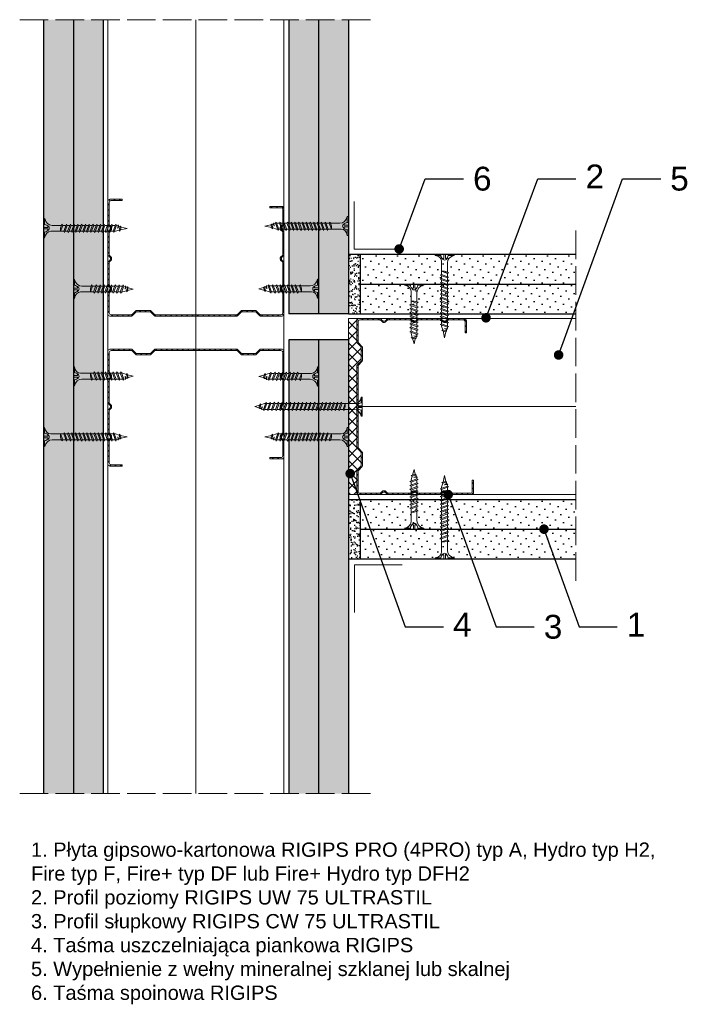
# Model space of a CAD drawing. Header units: millimetres. Extents: x 1654 to 2832, y 591 to 1025.
# Tile 2 of 3: x 2072 to 2352, y 611 to 1024. Entities that reach past the tile are written whole.
import ezdxf
from ezdxf import colors
from ezdxf.entities.mleader import LeaderData, LeaderLine
from ezdxf.math import Vec2, Vec3

# ---------------------------------------------------------------- set-up
doc = ezdxf.new("R2010")
doc.units = ezdxf.units.MM
doc.linetypes.add('ACAD_ISO02W100', pattern=[15, 12, -3])
for name, color, linetype, lineweight in [('_ISOVER WELNA', 7, 'BATTING', 9), ('_RIGIPS AKCESORIA', 7, 'Continuous', 18), ('_RIGIPS G-K', 7, 'Continuous', 25), ('_RIGIPS PROFIL', 7, 'Continuous', 18), ('KRESKOWANIE', 7, 'Continuous', 9), ('OPISY', 7, 'Continuous', 9), ('PRZERYWANA', 7, 'ACAD_ISO02W100', 9)]:
    doc.layers.add(name, color=color, linetype=linetype, lineweight=lineweight)
doc.styles.get("Standard").update_dxf_attribs({"font": 'arial.ttf'})
doc.linetypes.add('BATTING', pattern='A,0.00254,-2.54,[134,ltypeshp.shx,S=2.54,R=0,X=-2.54,Y=0],-5.08,[134,ltypeshp.shx,S=2.54,R=180,X=2.54,Y=0],-2.54', length=10.16254)
pattern_1 = [(45, (195.2048, -190.7828), (-1.122532, 3.367596), [0, -3.175])]
pattern_2 = [(45, (195.2048, -189.8828), (-1.122532, 3.367596), [0, -3.175])]
pattern_3 = [(45, (195.2048, -191.6828), (-1.122532, 3.367596), [0, -3.175])]

# ---------------------------------------------------------------- blocks, each defined once
blk = doc.blocks.new('TN 25')
at = {"layer": '_RIGIPS AKCESORIA'}
for p, q in [((0, -0.84), (0, 7.16)), ((0, 7.16), (0.46, 7.16)), ((0.46, 4.78), (0, 4.78)), ((0.46, 7.16), (0.46, 4.78)), ((1.77, 3.5), (1.77, 4.2)), ((3.02, 4.46), (8.47, 4.46)), ((7.12, 4.46), (7.12, 3.18)), ((8.03, 2.01), (7.12, 4.46)), ((8.47, 4.46), (8.79, 5)), ((9.61, 1.51), (8.47, 4.46)), ((8.79, 5), (9.93, 2.01)), ((9, 4.46), (10.1, 4.46)), ((10.1, 4.46), (10.41, 5)), ((11.23, 1.51), (10.1, 4.46)), ((10.41, 5), (11.56, 2.01)), ((10.62, 4.46), (11.67, 4.46)), ((11.67, 4.46), (11.99, 5)), ((12.81, 1.51), (11.67, 4.46)), ((11.99, 5), (13.14, 2.01)), ((12.2, 4.46), (13.21, 4.46)), ((13.21, 4.46), (13.52, 5)), ((14.34, 1.51), (13.21, 4.46)), ((13.52, 5), (14.67, 2.01)), ((13.73, 4.46), (14.8, 4.46)), ((14.8, 4.46), (15.12, 5)), ((15.94, 1.51), (14.8, 4.46)), ((15.12, 5), (16.26, 2.01)), ((15.33, 4.46), (16.42, 4.46)), ((16.42, 4.46), (16.73, 5)), ((17.55, 1.51), (16.42, 4.46)), ((16.73, 5), (17.88, 2.01)), ((16.94, 4.46), (17.99, 4.46)), ((17.99, 4.46), (18.31, 5)), ((19.13, 1.51), (17.99, 4.46)), ((18.31, 5), (19.45, 2.01)), ((18.52, 4.46), (19.68, 4.46)), ((19.68, 4.46), (20, 5)), ((20.82, 1.51), (19.68, 4.46)), ((20, 5), (21.14, 2.01)), ((20.21, 4.46), (20.7, 4.46)), ((20.7, 4.46), (22.28, 3.98)), ((22.28, 3.98), (22.56, 4.37)), ((22.56, 4.37), (23.03, 2.71)), ((0, 3.5), (1.77, 3.5)), ((0, 2.83), (1.77, 2.83)), ((0.46, 1.64), (0, 1.64)), ((0.46, -0.84), (0.46, 1.64)), ((1.77, 2.83), (1.77, 2.18)), ((7.49, 2.01), (3.55, 2.01)), ((7.12, 3.18), (7.65, 1.53)), ((7.65, 1.53), (8.03, 2.01)), ((9.41, 2.01), (8.03, 2.01)), ((9.93, 2.01), (9.61, 1.51)), ((11.04, 2.01), (9.93, 2.01)), ((11.56, 2.01), (11.23, 1.51)), ((12.61, 2.01), (11.56, 2.01)), ((13.14, 2.01), (12.81, 1.51)), ((14.15, 2.01), (13.14, 2.01)), ((14.67, 2.01), (14.34, 1.51)), ((15.74, 2.01), (14.67, 2.01)), ((16.26, 2.01), (15.94, 1.51)), ((17.36, 2.01), (16.26, 2.01)), ((17.88, 2.01), (17.55, 1.51)), ((18.93, 2.01), (17.88, 2.01)), ((19.45, 2.01), (19.13, 1.51)), ((19.45, 2.01), (20.62, 2.01)), ((21.14, 2.01), (20.82, 1.51)), ((21.14, 2.01), (21.81, 2.12)), ((21.85, 1.83), (21.67, 3.28)), ((21.67, 3.28), (22.14, 2.4)), ((22.14, 2.4), (21.85, 1.83)), ((22.7, 2.36), (22.14, 2.4)), ((22.7, 2.36), (22.28, 3.98)), ((23.03, 2.71), (22.7, 2.36)), ((22.71, 3.85), (25, 3.24)), ((25, 3.24), (23.03, 2.71)), ((0, -0.84), (0.46, -0.84))]:
    blk.add_line(p, q, dxfattribs=at)
for centre, major_axis, ratio, start_param, end_param in [((3.09, 7.67), (0.17, 3.2), 0.826134, 1.773653, 3.180586), ((-0.04, 0.9), (0, 3.93), 0.848176, -0.720942, -0.151112), ((3.37, -1.57), (0.28, 3.57), 0.832181, 0.035984, 1.430787), ((-2.73, 15.91), (0, 14.76), 0.848176, 3.399396, 3.475072), ((0.59, 4.62), (0, 2.81), 0.848176, 3.475072, 3.862535), ((1.66, 3.18), (0, 0.895), 0.848176, -1.552777, -0.720942), ((1.66, 3.18), (0, 0.895), 0.848176, 3.862535, 4.730408)]:
    blk.add_ellipse(centre, major_axis=major_axis, ratio=ratio, start_param=start_param, end_param=end_param, dxfattribs=at)
blk = doc.blocks.new('CW 75 ULTRASTIL')
h = blk.add_hatch()
h.set_pattern_fill('ANSI31', color=256, scale=0.5, style=0)
h.paths.add_polyline_path([(106.07, 103.31, -0.414214), (106.87, 104.11), (115.19, 104.11, -0.198912), (115.55, 103.96), (116.25, 103.25, 0.198912), (116.61, 103.11), (117.19, 103.11, 0.198912), (117.55, 103.25), (118.25, 103.96, -0.198912), (118.61, 104.11), (127.89, 104.11, -0.198912), (128.25, 103.96), (128.95, 103.25, 0.198912), (129.31, 103.11), (129.89, 103.11, 0.198912), (130.25, 103.25), (130.95, 103.96, -0.198912), (131.31, 104.11), (140.59, 104.11, -0.198912), (140.95, 103.96), (141.65, 103.25, 0.198912), (142.01, 103.11), (142.59, 103.11, 0.198912), (142.95, 103.25), (143.65, 103.96, -0.198912), (144.01, 104.11), (153.17, 104.11, -0.414214), (153.97, 103.31), (153.97, 98.66), (154.52, 98.66), (154.52, 103.86, 0.414214), (153.72, 104.66), (144.01, 104.66, 0.198912), (143.65, 104.51), (142.95, 103.8, -0.198912), (142.59, 103.66), (142.01, 103.66, -0.198912), (141.65, 103.8), (140.95, 104.51, 0.198912), (140.59, 104.66), (131.31, 104.66, 0.198912), (130.95, 104.51), (130.25, 103.8, -0.198912), (129.89, 103.66), (129.31, 103.66, -0.198912), (128.95, 103.8), (128.25, 104.51, 0.198912), (127.89, 104.66), (118.61, 104.66, 0.198912), (118.25, 104.51), (117.55, 103.8, -0.198912), (117.19, 103.66), (116.61, 103.66, -0.198912), (116.25, 103.8), (115.55, 104.51, 0.198912), (115.19, 104.66), (106.32, 104.66, 0.414214), (105.52, 103.86), (105.52, 94.86, 0.198912), (105.67, 94.51), (107.17, 93, -0.198912), (107.32, 92.65), (107.32, 87.06, -0.198912), (107.17, 86.71), (105.67, 85.2, 0.198912), (105.52, 84.85), (105.52, 50.66, 0.198912), (105.67, 50.31), (107.17, 48.8, -0.198912), (107.32, 48.45), (107.32, 42.86, -0.198912), (107.17, 42.51), (105.67, 41, 0.198912), (105.52, 40.65), (105.52, 31.66, 0.414214), (106.32, 30.86), (115.19, 30.86, 0.198912), (115.55, 31), (116.25, 31.71, -0.198912), (116.61, 31.86), (117.19, 31.86, -0.198912), (117.55, 31.71), (118.25, 31, 0.198912), (118.61, 30.86), (127.89, 30.86, 0.198912), (128.25, 31), (128.95, 31.71, -0.198912), (129.31, 31.86), (129.89, 31.86, -0.198912), (130.25, 31.71), (130.95, 31, 0.198912), (131.31, 30.86), (140.59, 30.86, 0.198912), (140.95, 31), (141.65, 31.71, -0.198912), (142.01, 31.86), (142.59, 31.86, -0.198912), (142.95, 31.71), (143.65, 31, 0.198912), (144.01, 30.86), (150.72, 30.86, 0.414214), (151.52, 31.66), (151.52, 36.86), (150.97, 36.86), (150.97, 32.21, -0.414214), (150.17, 31.41), (144.01, 31.41, -0.198912), (143.65, 31.55), (142.95, 32.26, 0.198912), (142.59, 32.41), (142.01, 32.41, 0.198912), (141.65, 32.26), (140.95, 31.55, -0.198912), (140.59, 31.41), (131.31, 31.41, -0.198912), (130.95, 31.55), (130.25, 32.26, 0.198912), (129.89, 32.41), (129.31, 32.41, 0.198912), (128.95, 32.26), (128.25, 31.55, -0.198912), (127.89, 31.41), (118.61, 31.41, -0.198912), (118.25, 31.55), (117.55, 32.26, 0.198912), (117.19, 32.41), (116.61, 32.41, 0.198912), (116.25, 32.26), (115.55, 31.55, -0.198912), (115.19, 31.41), (106.87, 31.41, -0.414214), (106.07, 32.21), (106.07, 40.65, -0.198912), (106.22, 41), (107.72, 42.51, 0.198912), (107.87, 42.86), (107.87, 48.45, 0.198912), (107.72, 48.8), (106.22, 50.31, -0.198912), (106.07, 50.66), (106.07, 84.85, -0.198912), (106.22, 85.2), (107.72, 86.71, 0.198912), (107.87, 87.06), (107.87, 92.65, 0.198912), (107.72, 93), (106.22, 94.51, -0.198912), (106.07, 94.86)])
at = {"layer": '_RIGIPS PROFIL'}
for p, q in [((105.52, 103.86), (105.52, 94.86)), ((106.07, 103.31), (106.07, 94.86)), ((115.19, 104.66), (106.32, 104.66)), ((115.19, 104.11), (106.87, 104.11)), ((115.55, 104.51), (116.25, 103.8)), ((115.55, 103.96), (116.25, 103.25)), ((117.19, 103.66), (116.61, 103.66)), ((118.25, 104.51), (117.55, 103.8)), ((118.25, 103.96), (117.55, 103.25)), ((127.89, 104.66), (118.61, 104.66)), ((127.89, 104.11), (118.61, 104.11)), ((128.25, 104.51), (128.95, 103.8)), ((128.25, 103.96), (128.95, 103.25)), ((129.89, 103.66), (129.31, 103.66)), ((130.95, 104.51), (130.25, 103.8)), ((130.95, 103.96), (130.25, 103.25)), ((131.31, 104.66), (140.59, 104.66)), ((131.31, 104.11), (140.59, 104.11)), ((140.95, 104.51), (141.65, 103.8)), ((140.95, 103.96), (141.65, 103.25)), ((142.59, 103.66), (142.01, 103.66)), ((143.65, 104.51), (142.95, 103.8)), ((143.65, 103.96), (142.95, 103.25)), ((153.72, 104.66), (144.01, 104.66)), ((153.17, 104.11), (144.01, 104.11)), ((153.97, 98.66), (153.97, 103.31)), ((154.52, 98.66), (154.52, 103.86)), ((117.19, 103.11), (116.61, 103.11)), ((129.89, 103.11), (129.31, 103.11)), ((142.59, 103.11), (142.01, 103.11)), ((153.97, 98.66), (154.52, 98.66)), ((107.17, 93), (105.67, 94.51)), ((107.72, 93), (106.22, 94.51)), ((107.32, 92.65), (107.32, 87.06)), ((107.87, 92.65), (107.87, 87.06)), ((105.52, 84.85), (105.52, 50.66)), ((107.17, 86.71), (105.67, 85.2)), ((106.07, 84.85), (106.07, 50.66)), ((107.72, 86.71), (106.22, 85.2)), ((107.17, 48.8), (105.67, 50.31)), ((107.72, 48.8), (106.22, 50.31)), ((107.32, 42.86), (107.32, 48.45)), ((107.87, 42.86), (107.87, 48.45)), ((107.17, 42.51), (105.67, 41)), ((107.72, 42.51), (106.22, 41)), ((105.52, 31.66), (105.52, 40.65)), ((106.07, 32.21), (106.07, 40.65)), ((150.97, 36.86), (150.97, 32.21)), ((150.97, 36.86), (151.52, 36.86)), ((151.52, 36.86), (151.52, 31.66)), ((115.19, 30.86), (106.32, 30.86)), ((115.19, 31.41), (106.87, 31.41)), ((115.55, 31.55), (116.25, 32.26)), ((115.55, 31), (116.25, 31.71)), ((117.19, 32.41), (116.61, 32.41)), ((117.19, 31.86), (116.61, 31.86)), ((118.25, 31.55), (117.55, 32.26)), ((118.25, 31), (117.55, 31.71)), ((127.89, 31.41), (118.61, 31.41)), ((127.89, 30.86), (118.61, 30.86)), ((128.25, 31.55), (128.95, 32.26)), ((128.25, 31), (128.95, 31.71)), ((129.89, 32.41), (129.31, 32.41)), ((129.89, 31.86), (129.31, 31.86)), ((130.95, 31.55), (130.25, 32.26)), ((130.95, 31), (130.25, 31.71)), ((131.31, 31.41), (140.59, 31.41)), ((131.31, 30.86), (140.59, 30.86)), ((140.95, 31.55), (141.65, 32.26)), ((140.95, 31), (141.65, 31.71)), ((142.59, 32.41), (142.01, 32.41)), ((142.59, 31.86), (142.01, 31.86)), ((143.65, 31.55), (142.95, 32.26)), ((143.65, 31), (142.95, 31.71)), ((150.17, 31.41), (144.01, 31.41)), ((150.72, 30.86), (144.01, 30.86))]:
    blk.add_line(p, q, dxfattribs=at)
for centre, radius, start, end in [((106.32, 103.86), 0.8, 90, 180), ((106.87, 103.31), 0.8, 90, 180), ((115.19, 104.16), 0.5, 45, 90), ((115.19, 103.61), 0.5, 45, 90), ((116.61, 104.16), 0.5, 225, 270), ((117.19, 104.16), 0.5, 270, 315), ((118.61, 104.16), 0.5, 90, 135), ((118.61, 103.61), 0.5, 90, 135), ((127.89, 104.16), 0.5, 45, 90), ((127.89, 103.61), 0.5, 45, 90), ((129.31, 104.16), 0.5, 225, 270), ((129.89, 104.16), 0.5, 270, 315), ((131.31, 104.16), 0.5, 90, 135), ((131.31, 103.61), 0.5, 90, 135), ((140.59, 104.16), 0.5, 45, 90), ((140.59, 103.61), 0.5, 45, 90), ((142.01, 104.16), 0.5, 225, 270), ((142.59, 104.16), 0.5, 270, 315), ((144.01, 104.16), 0.5, 90, 135), ((144.01, 103.61), 0.5, 90, 135), ((153.17, 103.31), 0.8, 0, 90), ((153.72, 103.86), 0.8, 0, 90), ((116.61, 103.61), 0.5, 225, 270), ((117.19, 103.61), 0.5, 270, 315), ((129.31, 103.61), 0.5, 225, 270), ((129.89, 103.61), 0.5, 270, 315), ((142.01, 103.61), 0.5, 225, 270), ((142.59, 103.61), 0.5, 270, 315), ((106.02, 94.86), 0.5, 180, 225), ((106.57, 94.86), 0.5, 180, 225), ((106.82, 92.65), 0.5, 0, 45), ((107.37, 92.65), 0.5, 0, 45), ((106.82, 87.06), 0.5, 315, 0), ((107.37, 87.06), 0.5, 315, 0), ((106.02, 84.85), 0.5, 135, 180), ((106.57, 84.85), 0.5, 135, 180), ((106.02, 50.66), 0.5, 180, 225), ((106.57, 50.66), 0.5, 180, 225), ((106.82, 48.45), 0.5, 0, 45), ((107.37, 48.45), 0.5, 0, 45), ((106.82, 42.86), 0.5, 315, 0), ((107.37, 42.86), 0.5, 315, 0), ((106.02, 40.65), 0.5, 135, 180), ((106.57, 40.65), 0.5, 135, 180), ((106.32, 31.66), 0.8, 180, 270), ((106.87, 32.21), 0.8, 180, 270), ((115.19, 31.91), 0.5, 270, 315), ((115.19, 31.36), 0.5, 270, 315), ((116.61, 31.91), 0.5, 90, 135), ((116.61, 31.36), 0.5, 90, 135), ((117.19, 31.91), 0.5, 45, 90), ((117.19, 31.36), 0.5, 45, 90), ((118.61, 31.91), 0.5, 225, 270), ((118.61, 31.36), 0.5, 225, 270), ((127.89, 31.91), 0.5, 270, 315), ((127.89, 31.36), 0.5, 270, 315), ((129.31, 31.91), 0.5, 90, 135), ((129.31, 31.36), 0.5, 90, 135), ((129.89, 31.91), 0.5, 45, 90), ((129.89, 31.36), 0.5, 45, 90), ((131.31, 31.91), 0.5, 225, 270), ((131.31, 31.36), 0.5, 225, 270), ((140.59, 31.91), 0.5, 270, 315), ((140.59, 31.36), 0.5, 270, 315), ((142.01, 31.91), 0.5, 90, 135), ((142.01, 31.36), 0.5, 90, 135), ((142.59, 31.91), 0.5, 45, 90), ((142.59, 31.36), 0.5, 45, 90), ((144.01, 31.91), 0.5, 225, 270), ((144.01, 31.36), 0.5, 225, 270), ((150.17, 32.21), 0.8, 270, 0), ((150.72, 31.66), 0.8, 270, 0)]:
    blk.add_arc(centre, radius, start, end, dxfattribs=at)
blk = doc.blocks.new('TN 35')
at = {"layer": '_RIGIPS AKCESORIA'}
for p, q in [((0, -0.84), (0, 7.16)), ((0, 7.16), (0.46, 7.16)), ((0.46, 4.78), (0, 4.78)), ((0.46, 7.16), (0.46, 4.78)), ((1.77, 3.5), (1.77, 4.2)), ((3.02, 4.46), (8.47, 4.46)), ((7.12, 4.46), (7.12, 3.18)), ((8.03, 2.01), (7.12, 4.46)), ((8.47, 4.46), (8.79, 5)), ((9.61, 1.51), (8.47, 4.46)), ((8.79, 5), (9.93, 2.01)), ((9, 4.46), (10.1, 4.46)), ((10.1, 4.46), (10.41, 5)), ((11.23, 1.51), (10.1, 4.46)), ((10.41, 5), (11.56, 2.01)), ((10.62, 4.46), (11.67, 4.46)), ((11.67, 4.46), (11.99, 5)), ((12.81, 1.51), (11.67, 4.46)), ((11.99, 5), (13.14, 2.01)), ((12.2, 4.46), (13.21, 4.46)), ((13.21, 4.46), (13.52, 5)), ((14.34, 1.51), (13.21, 4.46)), ((13.52, 5), (14.67, 2.01)), ((13.73, 4.46), (14.8, 4.46)), ((14.8, 4.46), (15.12, 5)), ((15.94, 1.51), (14.8, 4.46)), ((15.12, 5), (16.26, 2.01)), ((15.33, 4.46), (16.42, 4.46)), ((16.42, 4.46), (16.73, 5)), ((17.55, 1.51), (16.42, 4.46)), ((16.73, 5), (17.88, 2.01)), ((16.94, 4.46), (17.99, 4.46)), ((17.99, 4.46), (18.31, 5)), ((19.13, 1.51), (17.99, 4.46)), ((18.31, 5), (19.45, 2.01)), ((18.52, 4.46), (19.57, 4.46)), ((19.57, 4.46), (19.88, 5)), ((20.7, 1.51), (19.57, 4.46)), ((19.88, 5), (21.03, 2.01)), ((20.09, 4.46), (21.14, 4.46)), ((21.14, 4.46), (21.46, 5)), ((22.28, 1.51), (21.14, 4.46)), ((21.46, 5), (22.6, 2.01)), ((21.67, 4.46), (22.72, 4.46)), ((22.72, 4.46), (23.03, 5)), ((23.85, 1.51), (22.72, 4.46)), ((23.03, 5), (24.18, 2.01)), ((23.24, 4.46), (24.29, 4.46)), ((24.29, 4.46), (24.61, 5)), ((25.43, 1.51), (24.29, 4.46)), ((24.61, 5), (25.75, 2.01)), ((24.81, 4.46), (25.87, 4.46)), ((25.87, 4.46), (26.18, 5)), ((27, 1.51), (25.87, 4.46)), ((26.18, 5), (27.33, 2.01)), ((26.39, 4.46), (27.44, 4.46)), ((27.44, 4.46), (27.76, 5)), ((28.58, 1.51), (27.44, 4.46)), ((27.76, 5), (28.9, 2.01)), ((27.96, 4.46), (29.13, 4.46)), ((29.13, 4.46), (29.45, 5)), ((30.27, 1.51), (29.13, 4.46)), ((29.45, 5), (30.59, 2.01)), ((29.65, 4.46), (30.15, 4.46)), ((30.15, 4.46), (31.73, 3.98)), ((31.73, 3.98), (32.01, 4.37)), ((32.01, 4.37), (32.48, 2.71)), ((0, 3.5), (1.77, 3.5)), ((0, 2.83), (1.77, 2.83)), ((0.46, 1.64), (0, 1.64)), ((0.46, -0.84), (0.46, 1.64)), ((1.77, 2.83), (1.77, 2.18)), ((7.49, 2.01), (3.55, 2.01)), ((7.12, 3.18), (7.65, 1.53)), ((7.65, 1.53), (8.03, 2.01)), ((9.41, 2.01), (8.03, 2.01)), ((9.93, 2.01), (9.61, 1.51)), ((11.04, 2.01), (9.93, 2.01)), ((11.56, 2.01), (11.23, 1.51)), ((12.61, 2.01), (11.56, 2.01)), ((13.14, 2.01), (12.81, 1.51)), ((14.15, 2.01), (13.14, 2.01)), ((14.67, 2.01), (14.34, 1.51)), ((15.74, 2.01), (14.67, 2.01)), ((16.26, 2.01), (15.94, 1.51)), ((17.36, 2.01), (16.26, 2.01)), ((17.88, 2.01), (17.55, 1.51)), ((18.93, 2.01), (17.84, 2.01)), ((19.45, 2.01), (19.13, 1.51)), ((20.51, 2.01), (19.41, 2.01)), ((21.03, 2.01), (20.7, 1.51)), ((22.08, 2.01), (20.99, 2.01)), ((22.6, 2.01), (22.28, 1.51)), ((23.66, 2.01), (22.56, 2.01)), ((24.18, 2.01), (23.85, 1.51)), ((25.23, 2.01), (24.14, 2.01)), ((25.75, 2.01), (25.43, 1.51)), ((26.81, 2.01), (25.71, 2.01)), ((27.33, 2.01), (27, 1.51)), ((28.38, 2.01), (27.33, 2.01)), ((28.9, 2.01), (28.58, 1.51)), ((28.9, 2.01), (30.07, 2.01)), ((30.59, 2.01), (30.27, 1.51)), ((30.59, 2.01), (31.26, 2.12)), ((31.3, 1.83), (31.12, 3.28)), ((31.12, 3.28), (31.59, 2.4)), ((31.59, 2.4), (31.3, 1.83)), ((32.15, 2.36), (31.59, 2.4)), ((32.15, 2.36), (31.73, 3.98)), ((32.48, 2.71), (32.15, 2.36)), ((32.16, 3.85), (35, 3.24)), ((35, 3.24), (32.48, 2.71)), ((0, -0.84), (0.46, -0.84))]:
    blk.add_line(p, q, dxfattribs=at)
for centre, major_axis, ratio, start_param, end_param in [((3.09, 7.67), (0.17, 3.2), 0.826134, 1.773653, 3.180586), ((-0.04, 0.9), (0, 3.93), 0.848176, -0.720942, -0.151112), ((3.37, -1.57), (0.28, 3.57), 0.832181, 0.035984, 1.430787), ((-2.73, 15.91), (0, 14.76), 0.848176, 3.399396, 3.475072), ((0.59, 4.62), (0, 2.81), 0.848176, 3.475072, 3.862535), ((1.66, 3.18), (0, 0.895), 0.848176, -1.552777, -0.720942), ((1.66, 3.18), (0, 0.895), 0.848176, 3.862535, 4.730408)]:
    blk.add_ellipse(centre, major_axis=major_axis, ratio=ratio, start_param=start_param, end_param=end_param, dxfattribs=at)
blk = doc.blocks.new('TN 45')
at = {"layer": '_RIGIPS AKCESORIA'}
for p, q in [((0, -0.84), (0, 7.16)), ((0, 7.16), (0.46, 7.16)), ((0.46, 4.78), (0, 4.78)), ((0.46, 7.16), (0.46, 4.78)), ((1.77, 3.5), (1.77, 4.2)), ((3.02, 4.46), (8.47, 4.46)), ((7.12, 4.46), (7.12, 3.18)), ((8.03, 2.01), (7.12, 4.46)), ((8.47, 4.46), (8.79, 5)), ((9.61, 1.51), (8.47, 4.46)), ((8.79, 5), (9.93, 2.01)), ((9, 4.46), (10.1, 4.46)), ((10.1, 4.46), (10.41, 5)), ((11.23, 1.51), (10.1, 4.46)), ((10.41, 5), (11.56, 2.01)), ((10.62, 4.46), (11.67, 4.46)), ((11.67, 4.46), (11.99, 5)), ((12.81, 1.51), (11.67, 4.46)), ((11.99, 5), (13.14, 2.01)), ((12.2, 4.46), (13.21, 4.46)), ((13.21, 4.46), (13.52, 5)), ((14.34, 1.51), (13.21, 4.46)), ((13.52, 5), (14.67, 2.01)), ((13.73, 4.46), (14.8, 4.46)), ((14.8, 4.46), (15.12, 5)), ((15.94, 1.51), (14.8, 4.46)), ((15.12, 5), (16.26, 2.01)), ((15.33, 4.46), (16.42, 4.46)), ((16.42, 4.46), (16.73, 5)), ((17.55, 1.51), (16.42, 4.46)), ((16.73, 5), (17.88, 2.01)), ((16.94, 4.46), (17.99, 4.46)), ((17.99, 4.46), (18.31, 5)), ((19.13, 1.51), (17.99, 4.46)), ((18.31, 5), (19.45, 2.01)), ((18.52, 4.46), (19.68, 4.46)), ((19.68, 4.46), (20, 5)), ((20.82, 1.51), (19.68, 4.46)), ((20, 5), (21.14, 2.01)), ((20.21, 4.46), (21.37, 4.46)), ((21.37, 4.46), (21.69, 5)), ((22.51, 1.51), (21.37, 4.46)), ((21.69, 5), (22.83, 2.01)), ((21.9, 4.46), (23.06, 4.46)), ((23.06, 4.46), (23.38, 5)), ((24.2, 1.51), (23.06, 4.46)), ((23.38, 5), (24.52, 2.01)), ((23.59, 4.46), (24.75, 4.46)), ((24.75, 4.46), (25.07, 5)), ((25.89, 1.51), (24.75, 4.46)), ((25.07, 5), (26.21, 2.01)), ((25.28, 4.46), (26.44, 4.46)), ((26.44, 4.46), (26.76, 5)), ((27.58, 1.51), (26.44, 4.46)), ((26.76, 5), (27.9, 2.01)), ((26.96, 4.46), (28.13, 4.46)), ((28.13, 4.46), (28.45, 5)), ((29.27, 1.51), (28.13, 4.46)), ((28.45, 5), (29.59, 2.01)), ((28.65, 4.46), (29.82, 4.46)), ((29.82, 4.46), (30.14, 5)), ((30.96, 1.51), (29.82, 4.46)), ((30.14, 5), (31.28, 2.01)), ((30.34, 4.46), (31.51, 4.46)), ((31.51, 4.46), (31.83, 5)), ((32.65, 1.51), (31.51, 4.46)), ((31.83, 5), (32.97, 2.01)), ((32.03, 4.46), (33.2, 4.46)), ((33.2, 4.46), (33.52, 5)), ((34.34, 1.51), (33.2, 4.46)), ((33.52, 5), (34.66, 2.01)), ((33.72, 4.46), (34.89, 4.46)), ((34.89, 4.46), (35.21, 5)), ((36.03, 1.51), (34.89, 4.46)), ((35.21, 5), (36.35, 2.01)), ((35.41, 4.46), (36.58, 4.46)), ((36.58, 4.46), (36.9, 5)), ((37.72, 1.51), (36.58, 4.46)), ((36.9, 5), (38.04, 2.01)), ((37.1, 4.46), (38.27, 4.46)), ((38.27, 4.46), (38.59, 5)), ((39.41, 1.51), (38.27, 4.46)), ((38.59, 5), (39.73, 2.01)), ((38.79, 4.46), (39.96, 4.46)), ((39.96, 4.46), (40.28, 5)), ((41.1, 1.51), (39.96, 4.46)), ((40.28, 5), (41.42, 2.01)), ((40.48, 4.46), (40.98, 4.46)), ((40.98, 4.46), (42.56, 3.98)), ((42.56, 3.98), (42.84, 4.37)), ((42.84, 4.37), (43.31, 2.71)), ((0, 3.5), (1.77, 3.5)), ((0, 2.83), (1.77, 2.83)), ((0.46, 1.64), (0, 1.64)), ((0.46, -0.84), (0.46, 1.64)), ((1.77, 2.83), (1.77, 2.18)), ((7.49, 2.01), (3.55, 2.01)), ((7.12, 3.18), (7.65, 1.53)), ((7.65, 1.53), (8.03, 2.01)), ((9.41, 2.01), (8.03, 2.01)), ((9.93, 2.01), (9.61, 1.51)), ((11.04, 2.01), (9.93, 2.01)), ((11.56, 2.01), (11.23, 1.51)), ((12.61, 2.01), (11.56, 2.01)), ((13.14, 2.01), (12.81, 1.51)), ((14.15, 2.01), (13.14, 2.01)), ((14.67, 2.01), (14.34, 1.51)), ((15.74, 2.01), (14.67, 2.01)), ((16.26, 2.01), (15.94, 1.51)), ((17.36, 2.01), (16.26, 2.01)), ((17.88, 2.01), (17.55, 1.51)), ((18.93, 2.01), (17.88, 2.01)), ((19.45, 2.01), (19.13, 1.51)), ((19.45, 2.01), (20.62, 2.01)), ((20.62, 2.01), (19.57, 2.01)), ((21.14, 2.01), (20.82, 1.51)), ((21.14, 2.01), (22.31, 2.01)), ((22.31, 2.01), (21.26, 2.01)), ((22.83, 2.01), (22.51, 1.51)), ((22.83, 2.01), (24, 2.01)), ((24, 2.01), (22.95, 2.01)), ((24.52, 2.01), (24.2, 1.51)), ((24.52, 2.01), (25.69, 2.01)), ((25.69, 2.01), (24.64, 2.01)), ((26.21, 2.01), (25.89, 1.51)), ((26.21, 2.01), (27.38, 2.01)), ((27.38, 2.01), (26.33, 2.01)), ((27.9, 2.01), (27.58, 1.51)), ((27.9, 2.01), (29.07, 2.01)), ((29.07, 2.01), (28.02, 2.01)), ((29.59, 2.01), (29.27, 1.51)), ((29.59, 2.01), (30.76, 2.01)), ((30.76, 2.01), (29.71, 2.01)), ((31.28, 2.01), (30.96, 1.51)), ((31.28, 2.01), (32.45, 2.01)), ((32.45, 2.01), (31.4, 2.01)), ((32.97, 2.01), (32.65, 1.51)), ((32.97, 2.01), (34.14, 2.01)), ((34.14, 2.01), (33.09, 2.01)), ((34.66, 2.01), (34.34, 1.51)), ((34.66, 2.01), (35.83, 2.01)), ((35.83, 2.01), (34.78, 2.01)), ((36.35, 2.01), (36.03, 1.51)), ((36.35, 2.01), (37.52, 2.01)), ((37.52, 2.01), (36.47, 2.01)), ((38.04, 2.01), (37.72, 1.51)), ((38.04, 2.01), (39.21, 2.01)), ((39.21, 2.01), (38.16, 2.01)), ((39.73, 2.01), (39.41, 1.51)), ((39.73, 2.01), (40.9, 2.01)), ((41.42, 2.01), (41.1, 1.51)), ((41.42, 2.01), (42.09, 2.12)), ((42.13, 1.83), (41.95, 3.28)), ((41.95, 3.28), (42.42, 2.4)), ((42.42, 2.4), (42.13, 1.83)), ((42.98, 2.36), (42.42, 2.4)), ((42.98, 2.36), (42.56, 3.98)), ((43.31, 2.71), (42.98, 2.36)), ((42.99, 3.85), (45, 3.24)), ((45, 3.24), (43.31, 2.71)), ((0, -0.84), (0.46, -0.84))]:
    blk.add_line(p, q, dxfattribs=at)
for centre, major_axis, ratio, start_param, end_param in [((3.09, 7.67), (0.17, 3.2), 0.826134, 1.773653, 3.180586), ((-0.04, 0.9), (0, 3.93), 0.848176, -0.720942, -0.151112), ((3.37, -1.57), (0.28, 3.57), 0.832181, 0.035984, 1.430787), ((-2.73, 15.91), (0, 14.76), 0.848176, 3.399396, 3.475072), ((0.59, 4.62), (0, 2.81), 0.848176, 3.475072, 3.862535), ((1.66, 3.18), (0, 0.895), 0.848176, -1.552777, -0.720942), ((1.66, 3.18), (0, 0.895), 0.848176, 3.862535, 4.730408)]:
    blk.add_ellipse(centre, major_axis=major_axis, ratio=ratio, start_param=start_param, end_param=end_param, dxfattribs=at)
blk = doc.blocks.new('_Dot')
at = {"color": 0, "linetype": 'ByBlock', "lineweight": -2}
blk.add_line((-0.5, 0), (-1, 0), dxfattribs=at)
at = {"color": 0, "linetype": 'ByBlock', "const_width": 0.5}
blk.add_lwpolyline([(-0.25, 0, 1), (0.25, 0, 1)], format="xyb", close=True, dxfattribs=at)

msp = doc.modelspace()

# ---------------------------------------------------------------- hatches: boundary and pattern name
at = {"layer": '_RIGIPS G-K'}
h = msp.add_hatch(dxfattribs=at)
h.set_pattern_fill('DOTS', color=256, scale=2, angle=45, style=0)
h.set_pattern_definition([(45, (193.4048, -190.7828), (-1.122532, 3.367596), [0, -3.175])])
h.paths.add_polyline_path([(2094.44, 1023.91), (2081.94, 1023.91), (2081.94, 699.3), (2094.44, 699.3)])
h = msp.add_hatch(dxfattribs=at)
h.set_pattern_fill('DOTS', color=256, scale=2, angle=45, style=0)
h.set_pattern_definition([(45, (193.4048, -667.2626), (-1.122532, 3.367596), [0, -3.175])])
h.paths.add_polyline_path([(2106.94, 1023.91), (2094.44, 1023.91), (2094.44, 699.3), (2106.94, 699.3)])
h = msp.add_hatch(dxfattribs=at)
h.set_pattern_fill('DOTS', color=256, scale=2, angle=45, style=0)
h.set_pattern_definition(pattern_1)
h.paths.add_polyline_path([(2184.74, 900.5), (2197.24, 900.5), (2197.24, 1023.91), (2184.74, 1023.91)])
h.paths.add_polyline_path([(2197.24, 889.6), (2184.74, 889.6), (2184.74, 699.3), (2197.24, 699.3)])
h = msp.add_hatch(dxfattribs=at)
h.set_pattern_fill('DOTS', color=256, scale=2, angle=45, style=0)
h.set_pattern_definition(pattern_1)
h.paths.add_polyline_path([(2209.74, 889.6), (2197.24, 889.6), (2197.24, 699.3), (2209.74, 699.3)])
h.paths.add_polyline_path([(2197.24, 900.5), (2209.74, 900.5), (2209.74, 1023.91), (2197.24, 1023.91)])
h = msp.add_hatch(dxfattribs=at)
h.set_pattern_fill('AR-SAND', color=256, scale=0.05, style=0)
h.set_pattern_definition([(37.5, (195.2048, -189.8828), (-0.0800016, 2.4470662), [0, -1.9304, 0, -2.159, 0, -2.06375]), (7.5, (195.2048, -189.8828), (2.2476164, 3.5841255), [0, -1.0414, 0, -1.7399, 0, -0.66675]), (327.5, (193.6427, -189.8828), (3.9549619, 0.007186), [0, -0.635, 0, -2.286, 0, -2.9845]), (317.5, (193.6427, -189.8828), (3.8177823, 1.1146466), [0, -0.3175, 0, -1.4986, 0, -1.7145])])
h.paths.add_polyline_path([(2214.74, 925.5), (2209.74, 925.5), (2209.74, 900.5), (2214.74, 900.5)])
h = msp.add_hatch(dxfattribs=at)
h.set_pattern_fill('DOTS', color=256, scale=2, angle=45, style=0)
h.set_pattern_definition(pattern_2)
h.paths.add_polyline_path([(2305.04, 925.5), (2214.74, 925.5), (2214.74, 913), (2305.04, 913)])
h = msp.add_hatch(dxfattribs=at)
h.set_pattern_fill('DOTS', color=256, scale=2, angle=45, style=0)
h.set_pattern_definition(pattern_2)
h.paths.add_polyline_path([(2305.04, 913), (2214.74, 913), (2214.74, 900.5), (2305.04, 900.5)])
h = msp.add_hatch(dxfattribs=at)
h.set_pattern_fill('AR-SAND', color=256, scale=0.05, style=0)
h.set_pattern_definition([(37.5, (195.2048, -191.6828), (-0.0800016, 2.4470662), [0, -1.9304, 0, -2.159, 0, -2.06375]), (7.5, (195.2048, -191.6828), (2.2476164, 3.5841255), [0, -1.0414, 0, -1.7399, 0, -0.66675]), (327.5, (193.6427, -191.6828), (3.9549619, 0.007186), [0, -0.635, 0, -2.286, 0, -2.9845]), (317.5, (193.6427, -191.6828), (3.8177823, 1.1146466), [0, -0.3175, 0, -1.4986, 0, -1.7145])])
h.paths.add_polyline_path([(2214.74, 822.7), (2209.74, 822.7), (2209.74, 797.7), (2214.74, 797.7)])
h = msp.add_hatch(dxfattribs=at)
h.set_pattern_fill('DOTS', color=256, scale=2, angle=45, style=0)
h.set_pattern_definition(pattern_3)
h.paths.add_polyline_path([(2305.04, 822.7), (2214.74, 822.7), (2214.74, 810.2), (2305.04, 810.2)])
h = msp.add_hatch(dxfattribs=at)
h.set_pattern_fill('DOTS', color=256, scale=2, angle=45, style=0)
h.set_pattern_definition(pattern_3)
h.paths.add_polyline_path([(2305.04, 810.2), (2214.74, 810.2), (2214.74, 797.7), (2305.04, 797.7)])
at = {"layer": 'KRESKOWANIE'}
h = msp.add_hatch(dxfattribs=at)
h.set_pattern_fill('ANSI37', color=256, style=0)
h.set_pattern_definition([(45, (195.2048, -190.7828), (-2.245064, 2.245064), []), (135, (195.2048, -190.7828), (-2.245064, -2.245064), [])])
h.paths.add_polyline_path([(2213.24, 878.69, -0.198912), (2213.39, 879.05), (2214.9, 880.55, 0.198912), (2215.04, 880.91), (2215.04, 886.49, 0.198912), (2214.9, 886.85), (2213.39, 888.35, -0.198912), (2213.24, 888.71), (2213.24, 897.7, -0.414214), (2214.04, 898.5), (2209.74, 898.5), (2209.74, 824.7), (2214.04, 824.7, -0.414214), (2213.24, 825.5), (2213.24, 834.49, -0.198912), (2213.39, 834.85), (2214.9, 836.35, 0.198912), (2215.04, 836.71), (2215.04, 842.29, 0.198912), (2214.9, 842.65), (2213.39, 844.15, -0.198912), (2213.24, 844.51)])

# ---------------------------------------------------------------- linework, layer by layer
at = {"layer": '_ISOVER WELNA', "ltscale": 3.6}
for p, q in [((2145.84, 1023.91), (2145.84, 699.3)), ((2305.04, 861.6), (2213.79, 861.6))]:
    msp.add_line(p, q, dxfattribs=at)
at = {"layer": '_RIGIPS AKCESORIA'}
for points in [[(2212.22, 947.68), (2212.22, 927.68), (2232.22, 927.68)], [(2212.32, 775.2), (2212.32, 795.2), (2232.32, 795.2)]]:
    msp.add_lwpolyline(points, dxfattribs=at)
at = {"layer": '_RIGIPS G-K'}
for p, q in [((2081.94, 1023.91), (2081.94, 699.3)), ((2094.44, 1023.91), (2094.44, 699.3)), ((2106.94, 1023.91), (2106.94, 699.3)), ((2184.74, 1023.91), (2184.74, 900.5)), ((2197.24, 1023.91), (2197.24, 900.5)), ((2209.74, 1023.91), (2209.74, 900.5)), ((2209.74, 925.5), (2305.04, 925.5)), ((2214.74, 925.5), (2214.74, 900.5)), ((2214.74, 913), (2305.04, 913)), ((2209.74, 900.5), (2184.74, 900.5)), ((2209.74, 900.5), (2305.04, 900.5)), ((2209.74, 889.6), (2184.74, 889.6)), ((2184.74, 889.6), (2184.74, 699.3)), ((2197.24, 889.6), (2197.24, 699.3)), ((2209.74, 889.6), (2209.74, 699.3)), ((2209.74, 822.7), (2305.04, 822.7)), ((2214.74, 822.7), (2214.74, 797.7)), ((2214.74, 810.2), (2305.04, 810.2)), ((2209.74, 797.7), (2305.04, 797.7))]:
    msp.add_line(p, q, dxfattribs=at)
at = {"layer": '_RIGIPS PROFIL'}
for p, q in [((2108.94, 1023.91), (2108.94, 699.3)), ((2182.74, 1023.91), (2182.74, 699.3)), ((2214.59, 898.5), (2305.04, 898.5)), ((2214.04, 824.7), (2305.04, 824.7))]:
    msp.add_line(p, q, dxfattribs=at)
at = {"layer": 'KRESKOWANIE'}
for p, q in [((2209.74, 889.6), (2209.74, 898.5)), ((2214.59, 898.5), (2209.74, 898.5)), ((2214.04, 824.7), (2209.74, 824.7))]:
    msp.add_line(p, q, dxfattribs=at)
at = {"layer": 'PRZERYWANA'}
for p, q in [((2071.94, 1023.91), (2219.74, 1023.91)), ((2305.04, 935.5), (2305.04, 787.7)), ((2071.94, 699.3), (2219.74, 699.3))]:
    msp.add_line(p, q, dxfattribs=at)

# ---------------------------------------------------------------- block references
at = {"xscale": -1}
msp.add_blockref('TN 45', (2215.56, 858.41), dxfattribs=at)
at = {"layer": '_RIGIPS AKCESORIA', "xscale": -1}
for name, p, rotation in [('TN 35', (2081.94, 939.62), 180), ('TN 35', (2253.26, 925.5), 90), ('TN 25', (2094.44, 914.15), 180), ('TN 25', (2240.49, 913), 90)]:
    msp.add_blockref(name, p, dxfattribs=dict(at, rotation=rotation))
at = {"layer": '_RIGIPS AKCESORIA'}
for name, p, rotation in [('TN 35', (2209.74, 940.52), 180), ('TN 25', (2197.24, 914.22), 180), ('TN 25', (2240.49, 810.2), 90), ('TN 35', (2253.26, 797.7), 90)]:
    msp.add_blockref(name, p, dxfattribs=dict(at, rotation=rotation))
for name, p in [('TN 25', (2094.44, 871.14)), ('TN 35', (2081.94, 845.66))]:
    msp.add_blockref(name, p, dxfattribs=at)
at = {"layer": '_RIGIPS AKCESORIA', "xscale": -1}
for name, p in [('TN 25', (2197.24, 871.06)), ('TN 35', (2209.74, 845.66))]:
    msp.add_blockref(name, p, dxfattribs=at)
at = {"layer": '_RIGIPS PROFIL', "rotation": 90}
msp.add_blockref('CW 75 ULTRASTIL', (2213.6, 794.08), dxfattribs=at)
at = {"layer": '_RIGIPS PROFIL', "xscale": -1}
for p, rotation in [((2107.72, 929.36), 180), ((2213.6, 991.2), 90)]:
    msp.add_blockref('CW 75 ULTRASTIL', p, dxfattribs=dict(at, rotation=rotation))

# ---------------------------------------------------------------- texts
at = {"insert": (2076.68, 678.76), "char_height": 6, "width": 261.2013, "attachment_point": 1}
msp.add_mtext('1. Płyta gipsowo-kartonowa RIGIPS PRO (4PRO) typ A, Hydro typ H2, Fire typ F, Fire+ typ DF lub Fire+ Hydro typ DFH2\\P2. Profil poziomy RIGIPS UW 75 ULTRASTIL\\P3. Profil słupkowy RIGIPS CW 75 ULTRASTIL\\P4. Taśma uszczelniająca piankowa RIGIPS\\P5. Wypełnienie z wełny mineralnej szklanej lub skalnej\\P6. Taśma spoinowa RIGIPS', dxfattribs=at)

# ---------------------------------------------------------------- leaders
at = {"layer": 'OPISY'}
ml = msp.add_multileader_mtext('Standard', dxfattribs=at)
ml.set_content('6', color=256)
ml.set_leader_properties()
ml.set_arrow_properties(name='DOT')
ml.build(insert=Vec2(0, 0))
ctx = ml.context
ctx.base_point, ctx.char_height, ctx.landing_gap_size, ctx.plane_origin = Vec3(2257.99, 957.14), 10, 4, Vec3(2065.4, 1100.8)
notes = []
notes.append((ctx, [(0, (1, 1, 0), (2241.99, 957.14), (1, 0), 16, [(0, [(2231.02, 927.73)], 0, [])])]))
ctx.mtext.insert, ctx.mtext.flow_direction = Vec3(2261.99, 962.23), 5
ml = msp.add_multileader_mtext('Standard', dxfattribs=at)
ml.set_content('2', color=256)
ml.set_leader_properties()
ml.set_arrow_properties(name='DOT')
ml.build(insert=Vec2(0, 0))
ctx = ml.context
ctx.base_point, ctx.char_height, ctx.landing_gap_size, ctx.plane_origin = Vec3(2305.15, 957.14), 10, 4, Vec3(2112.56, 1100.8)
notes.append((ctx, [(0, (1, 1, 0), (2289.15, 957.14), (1, 0), 16, [(0, [(2267.44, 898.86)], 0, [])])]))
ctx.mtext.insert, ctx.mtext.flow_direction = Vec3(2309.15, 963.14), 5
ml = msp.add_multileader_mtext('Standard', dxfattribs=at)
ml.set_content('5', color=256)
ml.set_leader_properties()
ml.set_arrow_properties(name='DOT')
ml.build(insert=Vec2(0, 0))
ctx = ml.context
ctx.base_point, ctx.char_height, ctx.landing_gap_size, ctx.plane_origin = Vec3(2340.66, 957.14), 10, 4, Vec3(2148.07, 1100.8)
notes.append((ctx, [(0, (1, 1, 0), (2324.66, 957.14), (1, 0), 16, [(0, [(2297.88, 883.26)], 0, [])])]))
ctx.mtext.insert, ctx.mtext.flow_direction = Vec3(2344.66, 962.23), 5
ml = msp.add_multileader_mtext('Standard', dxfattribs=at)
ml.set_content('4', color=256)
ml.set_leader_properties()
ml.set_arrow_properties(name='DOT')
ml.build(insert=Vec2(0, 0))
ctx = ml.context
ctx.base_point, ctx.char_height, ctx.landing_gap_size, ctx.plane_origin = Vec3(2249.59, 769.17), 10, 4, Vec3(2057, 625.51)
notes.append((ctx, [(0, (1, 1, 0), (2233.59, 769.17), (1, 0), 16, [(0, [(2210.49, 833.51)], 0, [])])]))
ctx.mtext.insert, ctx.mtext.flow_direction = Vec3(2253.59, 775.17), 5
ml = msp.add_multileader_mtext('Standard', dxfattribs=at)
ml.set_content('3', color=256)
ml.set_leader_properties()
ml.set_arrow_properties(name='DOT')
ml.build(insert=Vec2(0, 0))
ctx = ml.context
ctx.base_point, ctx.char_height, ctx.landing_gap_size, ctx.plane_origin = Vec3(2287.66, 769.17), 10, 4, Vec3(2095.07, 625.51)
notes.append((ctx, [(0, (1, 1, 0), (2271.66, 769.17), (1, 0), 16, [(0, [(2251.57, 824.7)], 0, [])])]))
ctx.mtext.insert, ctx.mtext.flow_direction = Vec3(2291.66, 774.26), 5
ml = msp.add_multileader_mtext('Standard', dxfattribs=at)
ml.set_content('1', color=256)
ml.set_leader_properties()
ml.set_arrow_properties(name='DOT')
ml.build(insert=Vec2(0, 0))
ctx = ml.context
ctx.base_point, ctx.char_height, ctx.landing_gap_size, ctx.plane_origin = Vec3(2322.43, 769.17), 10, 4, Vec3(2129.84, 625.51)
notes.append((ctx, [(0, (1, 1, 0), (2306.43, 769.17), (1, 0), 16, [(0, [(2291.73, 810.2)], 0, [])])]))
ctx.mtext.insert, ctx.mtext.flow_direction = Vec3(2326.43, 775.17), 5
for ctx, leaders in notes:
    for number, flags, end, landing, length, lines in leaders:
        leader = LeaderData()
        leader.index, (leader.has_last_leader_line, leader.has_dogleg_vector, leader.attachment_direction) = number, flags
        leader.last_leader_point, leader.dogleg_vector, leader.dogleg_length = Vec3(end), Vec3(landing), length
        for number, points, colour, breaks in lines:
            line = LeaderLine()
            line.index, line.vertices, line.color, line.breaks = number, Vec3.list(points), colors.encode_raw_color(colour), breaks
            leader.lines.append(line)
        ctx.leaders.append(leader)

doc.saveas('drawing.dxf')
